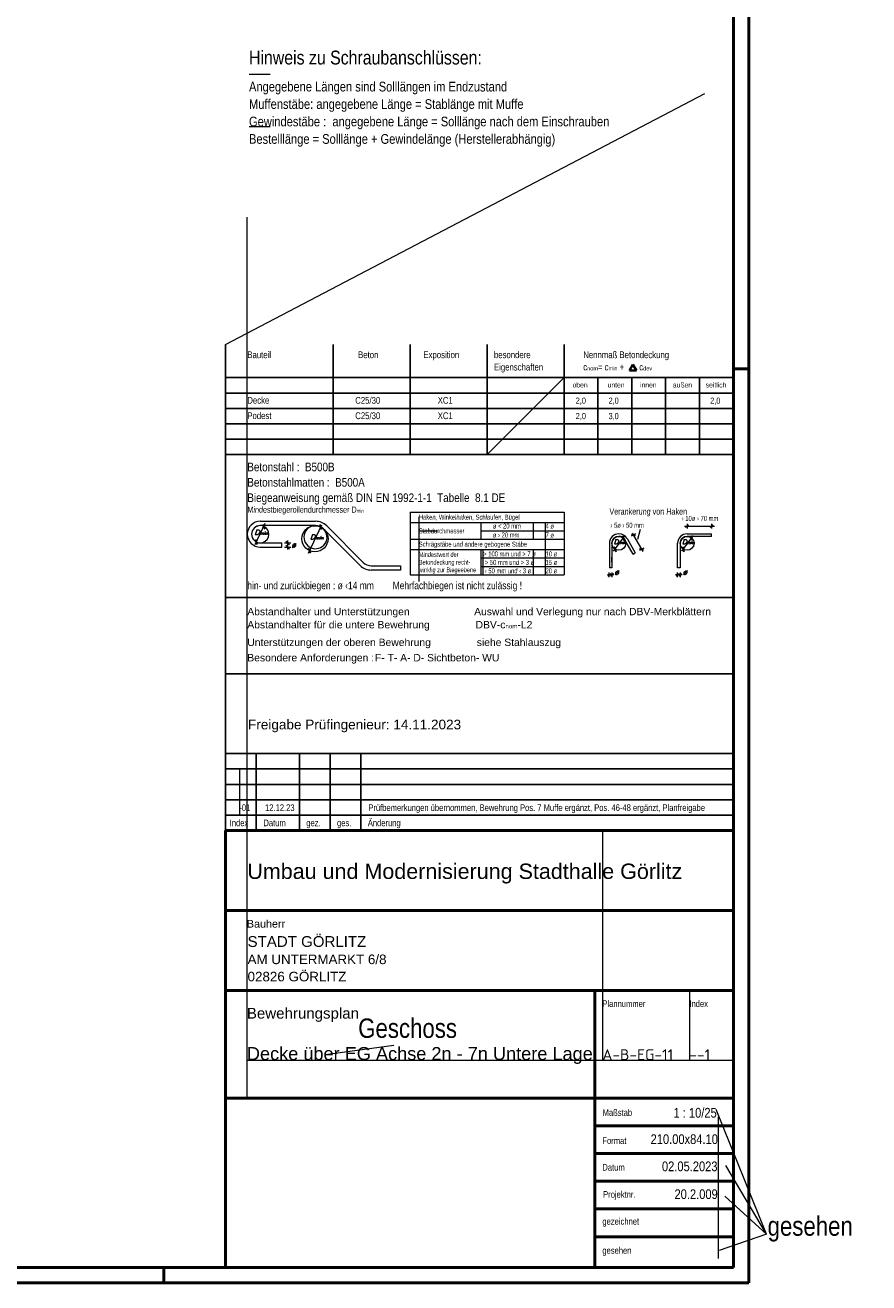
# Model space of a CAD drawing. Header units: millimetres. Extents: x -4 to 113, y -17 to 52.
# Tile 65 of 91: x 93 to 107, y 0 to 20. Entities that reach past the tile are written whole.
import ezdxf
from ezdxf.enums import TextEntityAlignment as Align

# ---------------------------------------------------------------- set-up
doc = ezdxf.new("R2010")
doc.units = ezdxf.units.MM
doc.layers.add('Stabstahl', color=7, linetype='Continuous', lineweight=20)
doc.styles.add('Arial', font='arial.ttf')
doc.styles.add('Arial Narrow', font='ARIALN.TTF')
doc.styles.add('isocp', font='isocp', dxfattribs={"width": 1.1})
doc.styles.add('Italic', font='Italic', dxfattribs={"width": 1.15})
doc.styles.add('msoutlook', font='msoutlook', dxfattribs={"width": 0.7, "oblique": 1.570796})

msp = doc.modelspace()

# ---------------------------------------------------------------- linework, layer by layer
at = {"color": 4, "linetype": 'Continuous', "lineweight": 50}
for p, q in [((105, 0), (105, 42.05)), ((104.75, 0.25), (104.75, 41.8)), ((96.5, 0.25), (96.5, 7.35)), ((96.5, 7.35), (104.75, 7.35)), ((104.75, 7.35), (104.75, 1.749996)), ((96.5, 6.05), (104.75, 6.05)), ((104.75, 5), (104.75, 4.75)), ((104.75, 4.75), (96.5, 4.75)), ((102.5, 4.75), (102.5, 0.25)), ((96.5, 3), (104.75, 3)), ((104.75, 2.55), (102.5, 2.55)), ((104.75, 2.1), (102.5, 2.1)), ((104.75, 1.65), (102.5, 1.65)), ((104.75, 1.749996), (104.75, 0.25)), ((104.75, 1.2), (102.5, 1.2)), ((104.75, 0.75), (102.5, 0.75)), ((1, 0.25), (104.75, 0.25)), ((104.75, 0.25), (96.5, 0.25)), ((0, 0), (105, 0))]:
    msp.add_line(p, q, dxfattribs=at)
at = {"color": 3, "linetype": 'Continuous', "lineweight": 25}
for p, q in [((104.75, 15.247881), (104.75, 19.448297)), ((96.5, 13.459069), (96.5, 15.247881)), ((98.25, 15.247881), (98.25, 13.459069)), ((99.5, 15.247881), (99.5, 13.459069)), ((100.75, 15.247881), (100.75, 13.459069)), ((102, 15.247881), (102, 13.459069)), ((104.75, 15.247881), (104.75, 13.459069)), ((96.5, 14.709069), (104.75, 14.709069)), ((102.55, 14.709069), (102.55, 13.459069)), ((103.1, 14.709069), (103.1, 13.459069)), ((103.65, 14.709069), (103.65, 13.459069)), ((104.2, 14.709069), (104.2, 13.459069)), ((104.75, 14.709069), (104.75, 13.459069)), ((96.5, 14.459069), (104.75, 14.459069)), ((96.5, 14.209069), (104.75, 14.209069)), ((96.5, 13.959069), (104.75, 13.959069)), ((96.5, 13.709069), (104.75, 13.709069)), ((96.5, 13.459069), (96.5, 8.465)), ((96.5, 13.459069), (104.75, 13.459069)), ((104.75, 8.465), (104.75, 13.459069)), ((97.136711, 12.244123), (97.107689, 12.323859)), ((98.061485, 12.243255), (98.032464, 12.32299)), ((103.974947, 12.270987), (104.022947, 12.318987)), ((104.372875, 12.270987), (104.420875, 12.318987)), ((96.98551, 12.078696), (97.014531, 11.998961)), ((102.948388, 12.140386), (102.977409, 12.06065)), ((103.093343, 12.159929), (103.158811, 12.141987)), ((104.057175, 12.140386), (104.086196, 12.06065)), ((97.541457, 11.994202), (97.481457, 12.054202)), ((97.541457, 11.924202), (97.481457, 11.984202)), ((97.851294, 11.937939), (97.880315, 11.858203)), ((102.815395, 11.960502), (102.844417, 11.880767)), ((103.226454, 11.92632), (103.291922, 11.908379)), ((103.924182, 11.960502), (103.953204, 11.880767)), ((102.759555, 11.528189), (102.711555, 11.480189)), ((102.753555, 11.480189), (102.801555, 11.528189)), ((103.868342, 11.528189), (103.820342, 11.480189)), ((103.862342, 11.480189), (103.910342, 11.528189)), ((96.5, 11.138194), (104.75, 11.138194)), ((96.5, 9.898099), (104.75, 9.898099)), ((96.5, 7.35), (96.5, 8.6)), ((104.75, 8.6), (96.5, 8.6)), ((97, 7.35), (97, 8.6)), ((97.7, 7.35), (97.7, 8.6)), ((98.2, 7.35), (98.2, 8.6)), ((98.7, 7.35), (98.7, 8.6)), ((104.75, 7.35), (104.75, 8.6)), ((96.5, 8.35), (104.75, 8.35)), ((96.5, 8.1), (104.75, 8.1)), ((96.5, 7.85), (104.75, 7.85)), ((96.5, 7.6), (104.75, 7.6))]:
    msp.add_line(p, q, dxfattribs=at)
at = {"color": 9, "linetype": 'Continuous', "lineweight": 0}
for p, q in [((96.5, 15.247881), (104.285569, 19.326121)), ((96.854747, 7.35), (96.854747, 17.315944)), ((100.75, 13.459069), (102, 14.709069)), ((99.639623, 12.444265), (99.639623, 12.356689)), ((99.639623, 12.356689), (99.639623, 12.081689)), ((101.698223, 11.504189), (101.698223, 12.356689)), ((99.639623, 12.219189), (99.940064, 12.219189)), ((99.639623, 12.081689), (99.639623, 11.397265)), ((100.685426, 11.504189), (100.685426, 11.916689)), ((96.725366, 8.35), (96.725366, 7.6)), ((96.854747, 3), (96.854747, 7.35)), ((102.622953, 7.35), (102.622953, 3.619985)), ((104.0368, 4.75), (104.0368, 3.619985)), ((99.234672, 3.856308), (98.160109, 3.711655)), ((96.847521, 3.619985), (104.75, 3.619985)), ((105.290547, 0.791789), (104.472896, 2.814547)), ((104.501833, 2.695755), (104.501833, 0.393371)), ((105.290547, 0.791789), (104.62725, 1.905571)), ((105.290547, 0.791789), (104.6101, 1.408207)), ((105.290547, 0.791789), (104.518419, 0.525538))]:
    msp.add_line(p, q, dxfattribs=at)
at = {"color": 2, "linetype": 'Continuous', "lineweight": 35}
for p, q in [((103.0615, 14.825248), (103.11982, 14.920073)), ((103.11982, 14.920073), (103.17814, 14.825248)), ((103.17814, 14.825248), (103.0615, 14.825248))]:
    msp.add_line(p, q, dxfattribs=at)
at = {"color": 4, "linetype": 'Continuous', "lineweight": 50, "ltscale": 0.2}
for p, q in [((105, 14.85), (104.75, 14.85)), ((95.5, 0), (95.5, 0.25))]:
    msp.add_line(p, q, dxfattribs=at)
at = {"color": 5, "linetype": 'Continuous', "lineweight": 18}
for p, q in [((99.5, 12.521689), (99.5, 11.504189)), ((99.5, 12.521689), (102, 12.521689)), ((102, 12.521689), (102, 11.504189)), ((96.980997, 11.999856), (97.142334, 12.345845)), ((97.065372, 12.374202), (97.962247, 12.374202)), ((97.962247, 12.304202), (97.065372, 12.304202)), ((97.847996, 11.856412), (98.063982, 12.319595)), ((98.736247, 11.706862), (98.144327, 12.298782)), ((99.5, 12.356689), (102, 12.356689)), ((100.64735, 12.356689), (100.64735, 12.081689)), ((101.5, 12.356689), (101.5, 12.081689)), ((103.954157, 12.294987), (104.444333, 12.294987)), ((103.998947, 12.334987), (103.998947, 12.254987)), ((104.396875, 12.334987), (104.396875, 12.254987)), ((97.511457, 11.914202), (97.511457, 12.064202)), ((98.686749, 11.657365), (98.09483, 12.249284)), ((99.5, 12.081689), (102, 12.081689)), ((100.64735, 12.219189), (102, 12.219189)), ((102.805391, 11.890211), (102.991962, 12.142565)), ((103.121017, 11.838619), (102.987906, 12.072227)), ((103.024397, 12.09302), (103.157509, 11.859412)), ((103.160831, 12.170761), (103.091323, 12.131155)), ((103.107498, 12.183564), (103.279908, 11.880987)), ((103.198275, 12.085377), (103.243941, 12.246551)), ((103.914178, 11.890211), (104.100749, 12.142565)), ((103.998947, 12.171031), (104.396875, 12.171031)), ((104.396875, 12.129031), (103.998947, 12.129031)), ((104.396875, 12.129031), (104.396875, 12.171031)), ((97.065372, 12.024202), (97.415372, 12.024202)), ((97.065372, 11.954202), (97.415372, 11.954202)), ((97.415372, 11.954202), (97.415372, 12.024202)), ((97.461457, 12.024202), (97.561457, 12.024202)), ((97.461457, 11.954202), (97.561457, 11.954202)), ((99.5, 11.916689), (102, 11.916689)), ((100.64735, 11.916689), (100.64735, 11.504189)), ((101.5, 11.916689), (101.5, 11.504189)), ((102.73566, 12.016531), (102.73566, 11.618603)), ((102.77766, 12.016531), (102.77766, 11.618603)), ((103.121017, 11.838619), (103.157509, 11.859412)), ((103.293942, 11.937153), (103.224434, 11.897547)), ((103.844447, 11.618603), (103.844447, 12.016531)), ((103.886447, 12.016531), (103.886447, 11.618603)), ((98.868829, 11.651945), (99.340505, 11.651945)), ((99.340505, 11.651945), (99.340505, 11.581945)), ((100.64735, 11.779189), (102, 11.779189)), ((102.77766, 11.712582), (102.77766, 11.792582)), ((99.340505, 11.581945), (98.868829, 11.581945)), ((99.5, 11.504189), (102, 11.504189)), ((100.64735, 11.641689), (102, 11.641689)), ((102.809555, 11.504189), (102.703555, 11.504189)), ((102.735555, 11.464189), (102.735555, 11.544189)), ((102.77766, 11.618603), (102.73566, 11.618603)), ((102.777555, 11.544189), (102.777555, 11.464189)), ((103.918342, 11.504189), (103.812342, 11.504189)), ((103.844342, 11.464189), (103.844342, 11.544189)), ((103.886447, 11.618603), (103.844447, 11.618603)), ((103.886342, 11.544189), (103.886342, 11.464189))]:
    msp.add_line(p, q, dxfattribs=at)
for centre, radius in [((97.952998, 12.090662), 0.2125), ((102.89016, 12.016531), 0.112069), ((103.998947, 12.016531), 0.112068)]:
    msp.add_circle(centre, radius, dxfattribs=at)
for centre, radius, start, end in [((97.065372, 12.164827), 0.210625, 90, 270), ((97.065372, 12.164827), 0.140625, 90, 180), ((97.065372, 12.164827), 0.140625, 270, 119.6747369), ((97.962247, 12.116702), 0.2575, 45, 90), ((97.962247, 12.116702), 0.1875, 44.9997839, 90), ((97.065372, 12.164827), 0.140625, 180, 270), ((102.89016, 12.016531), 0.1545, 90, 180), ((102.89016, 12.016531), 0.1125, 90, 180), ((102.89016, 12.016531), 0.1545, 29.6747344, 90), ((102.89016, 12.016531), 0.1125, 29.674636, 90), ((103.998947, 12.016531), 0.1545, 90, 180), ((103.998947, 12.016531), 0.1125, 90, 180), ((98.868829, 11.839445), 0.2575, 225, 270), ((98.868829, 11.839445), 0.1875, 225.0002161, 270)]:
    msp.add_arc(centre, radius, start, end, dxfattribs=at)
at = {"color": 9, "linetype": 'Continuous', "lineweight": 0}
msp.add_arc((97.962247, 12.116702), 0.1875, 90, 44.9997839, dxfattribs=at)
at = {"layer": 'Stabstahl', "color": 9, "linetype": 'Continuous', "lineweight": 0}
for p, q in [((96.882462, 19.642316), (97.226999, 19.642316)), ((96.882462, 18.791816), (97.226999, 18.791816))]:
    msp.add_line(p, q, dxfattribs=at)

# ---------------------------------------------------------------- texts
at = {"color": 2, "lineweight": 35}
for s, height, style, p in [('Bauteil', 0.11, 'Arial Narrow', (96.854747, 15.025248)), ('Beton', 0.11, 'Arial Narrow', (98.654136, 15.025248)), ('Exposition', 0.11, 'Arial Narrow', (99.715807, 15.025248)), ('besondere', 0.11, 'Arial Narrow', (100.861283, 15.025248)), ('Nennmaß Betondeckung', 0.11, 'Arial Narrow', (102.311905, 15.025248)), ('Eigenschaften', 0.11, 'Arial Narrow', (100.861283, 14.825248)), ('Decke', 0.11, 'Arial Narrow', (96.854747, 14.285459)), ('C25/30', 0.11, 'Arial Narrow', (98.608002, 14.284594)), ('XC1', 0.11, 'Arial Narrow', (99.948032, 14.284594)), ('2,0', 0.1, 'Arial Narrow', (102.189655, 14.284592)), ('2,0', 0.1, 'Arial Narrow', (102.72313, 14.284592)), ('2,0', 0.1, 'Arial Narrow', (104.37313, 14.284592)), ('Podest', 0.11, 'Arial Narrow', (96.854747, 14.035459)), ('C25/30', 0.11, 'Arial Narrow', (98.608002, 14.034594)), ('XC1', 0.11, 'Arial Narrow', (99.948032, 14.034594)), ('2,0', 0.1, 'Arial Narrow', (102.189655, 14.034592)), ('3,0', 0.1, 'Arial Narrow', (102.72313, 14.034592)), ('Betonstahl :  B500B', 0.14, 'Arial Narrow', (96.854747, 13.187552)), ('Betonstahlmatten :  B500A', 0.14, 'Arial Narrow', (96.854747, 12.937552)), ('Biegeanweisung gemäß DIN EN 1992-1-1  Tabelle  8.1 DE', 0.14, 'Arial Narrow', (96.854747, 12.687552)), ('hin- und zurückbiegen : ø ‹14 mm        Mehrfachbiegen ist nicht zulässig !', 0.12, 'Arial Narrow', (96.854747, 11.271462)), ('Abstandhalter und Unterstützungen', 0.12, 'Arial', (96.854747, 10.848101)), ('Auswahl und Verlegung nur nach DBV-Merkblättern', 0.12, 'Arial', (100.539976, 10.848099)), ('Unterstützungen der oberen Bewehrung                siehe Stahlauszug', 0.12, 'Arial', (96.854747, 10.348099)), ('Besondere Anforderungen :', 0.12, 'Arial', (96.854747, 10.098099)), ('Umbau und Modernisierung Stadthalle Görlitz', 0.25, 'Arial', (96.854747, 6.562896)), ('STADT GÖRLITZ', 0.175, 'Arial', (96.859103, 5.458769)), ('AM UNTERMARKT 6/8', 0.1555, 'Arial', (96.859103, 5.178869)), ('02826 GÖRLITZ', 0.1555, 'Arial', (96.859103, 4.898969)), ('Bewehrungsplan', 0.175, 'Arial', (96.847521, 4.293234))]:
    msp.add_text(s, height=height, dxfattribs=dict(at, style=style)).set_placement(p)
at = {"color": 3, "lineweight": 25}
for s, height, style, p in [('oben', 0.08, 'Arial Narrow', (102.138932, 14.549243)), ('unten', 0.08, 'Arial Narrow', (102.708225, 14.549243)), ('innen', 0.08, 'Arial Narrow', (103.235123, 14.549243)), ('außen', 0.08, 'Arial Narrow', (103.768078, 14.549243)), ('seitlich', 0.08, 'Arial Narrow', (104.301033, 14.549243)), ('Freigabe Prüfingenieur: 14.11.2023', 0.1575, 'Arial', (96.866624, 8.993623)), ('-01       12.12.23                                   Prüfbemerkungen übernommen, Bewehrung Pos. 7 Muffe ergänzt, Pos. 46-48 ergänzt, Planfreigabe', 0.1075, 'Arial Narrow', (96.725366, 7.667317)), ('Index', 0.1075, 'Arial Narrow', (96.568945, 7.419913)), ('Datum', 0.1075, 'Arial Narrow', (97.116406, 7.419913)), ('gez.', 0.1075, 'Arial Narrow', (97.812225, 7.419913)), ('ges.', 0.1075, 'Arial Narrow', (98.312225, 7.419913)), ('Änderung', 0.1075, 'Arial Narrow', (98.812225, 7.419913)), ('Bauherr', 0.125, 'Arial', (96.847521, 5.772352)), ('Plannummer', 0.1075, 'Arial Narrow', (102.622954, 4.481968)), ('Index', 0.1075, 'Arial Narrow', (104.0368, 4.481968)), ('Maßstab', 0.1075, 'Arial Narrow', (102.626189, 2.713135)), ('Format', 0.1075, 'Arial Narrow', (102.622954, 2.255711)), ('Datum', 0.1075, 'Arial Narrow', (102.622954, 1.823087)), ('Projektnr.', 0.1075, 'Arial Narrow', (102.635187, 1.382927)), ('gezeichnet', 0.1075, 'Arial Narrow', (102.622954, 0.945074)), ('gesehen', 0.1075, 'Arial Narrow', (102.622954, 0.472371))]:
    msp.add_text(s, height=height, dxfattribs=dict(at, style=style)).set_placement(p)
at = {"color": 3, "lineweight": 25, "style": 'msoutlook', "oblique": 1.5707963, "width": 0.7}
for s, height, p in [('Haken, Winkelhaken, Schlaufen, Bügel', 0.081, (99.639623, 12.401688)), ('Verankerung von Haken', 0.1, (102.73566, 12.484105)), ('Stabdurchmesser', 0.081, (99.639623, 12.177517)), ('ø < 20 mm', 0.081, (100.842442, 12.257338)), ('4 ø', 0.081, (101.698223, 12.257338)), ('ø › 20 mm', 0.081, (100.842442, 12.111562)), ('7 ø', 0.081, (101.698224, 12.111562)), ('Schrägstäbe und andere gebogene Stäbe', 0.081, (99.639623, 11.961919)), ('Mindestwert der', 0.0775, (99.639623, 11.794651)), ('> 100 mm und > 7 ø', 0.081, (100.685426, 11.803905)), ('10 ø', 0.081, (101.698224, 11.803905)), ('Betondeckung recht-', 0.0775, (99.639623, 11.670651)), (' > 50 mm und > 3 ø', 0.081, (100.685426, 11.666405)), ('15 ø', 0.081, (101.698223, 11.666405)), ('winklig zur Biegeebene', 0.0775, (99.639623, 11.546651)), (' ‹ 50 mm und ‹ 3 ø', 0.081, (100.685426, 11.528905)), ('20 ø', 0.081, (101.698223, 11.528905))]:
    msp.add_text(s, height=height, dxfattribs=at).set_placement(p)
for s, p in [('› 5ø › 50 mm', (102.753208, 12.310871)), ('› 10ø › 70 mm', (103.910124, 12.421255))]:
    msp.add_text(s, height=0.081, dxfattribs=at).set_placement(p, align=Align.MIDDLE_LEFT)
at = {"color": 3, "lineweight": 25, "style": 'Italic', "width": 1.15}
for p in [(97.570918, 11.993556), (102.816807, 11.551131), (103.925594, 11.551131)]:
    msp.add_text('ø', height=0.081, dxfattribs=at).set_placement(p, align=Align.MIDDLE_LEFT)
at = {"color": 9, "lineweight": 0}
for s, height, style, p in [('F- T- A- D- Sichtbeton- WU', 0.12, 'Arial', (98.928232, 10.098095)), ('Geschoss', 0.315, 'Arial Narrow', (98.656061, 3.980296)), ('gesehen', 0.315, 'Arial Narrow', (105.306522, 0.765164))]:
    msp.add_text(s, height=height, dxfattribs=dict(at, style=style)).set_placement(p)
at = {"color": 4, "lineweight": 50, "style": 'Arial'}
msp.add_text('Decke über EG Achse 2n - 7n Untere Lage', height=0.211, dxfattribs=at).set_placement((96.847521, 3.619985))
at = {"color": 3, "lineweight": 25, "style": 'isocp', "width": 1.15}
for s, p in [('A-B-EG-11', (102.622953, 3.619985)), ('--1', (104.0368, 3.619985))]:
    msp.add_text(s, height=0.175, dxfattribs=at).set_placement(p)
at = {"color": 2, "lineweight": 35, "style": 'Arial Narrow'}
for s, p in [('1 : 10/25', (104.480052, 2.684935)), ('210.00x84.10', (104.499648, 2.256007)), ('02.05.2023', (104.493227, 1.81409)), ('20.2.009', (104.496647, 1.362305))]:
    msp.add_text(s, height=0.1575, dxfattribs=at).set_placement(p, align=Align.RIGHT)
at = {"color": 2, "lineweight": 35, "attachment_point": 7, "line_spacing_factor": 0.9}
for s, insert, char_height, style in [('c{\\A1;\\H.6x;\\S^ nom;}= c{\\A1;\\H.6x;\\S^ min;} +       c{\\A1;\\H.6x;\\S^ dev;}', (102.311905, 14.825248), 0.11, 'Arial Narrow'), ('Abstandhalter für die untere Bewehrung                DBV-c{\\A1;\\H.6x;\\S^ nom;}-L2', (96.854747, 10.598099), 0.12, 'Arial')]:
    msp.add_mtext(s, dxfattribs=dict(at, insert=insert, char_height=char_height, style=style))
at = {"color": 3, "lineweight": 25, "line_spacing_factor": 0.9}
for s, insert, char_height, attachment_point, style in [('Mindestbiegerollendurchmesser D{\\A1;\\H.6x;\\S^ min;}', (96.854747, 12.484105), 0.1, 7, 'msoutlook'), ('D{\\A1;\\H.6x;\\S^ min;}', (97.079098, 12.236759), 0.081, 2, 'Italic'), ('D{\\A1;\\H.6x;\\S^ min;}', (97.980235, 12.161066), 0.081, 2, 'Italic'), ('D{\\A1;\\H.6x;\\S^ min;}', (102.907648, 12.07899), 0.075, 2, 'Italic'), ('D{\\A1;\\H.6x;\\S^ min;}', (104.016186, 12.07899), 0.075, 2, 'Italic')]:
    msp.add_mtext(s, dxfattribs=dict(at, insert=insert, char_height=char_height, attachment_point=attachment_point, style=style))
at = {"layer": 'Stabstahl', "color": 4, "lineweight": 50, "style": 'Arial Narrow'}
msp.add_text('Hinweis zu Schraubanschlüssen:', height=0.225, dxfattribs=at).set_placement((96.882462, 19.797022))
at = {"layer": 'Stabstahl', "color": 2, "lineweight": 35, "style": 'Arial Narrow'}
for s, p in [('Angegebene Längen sind Solllängen im Endzustand', (96.882462, 19.358816)), ('Muffenstäbe: angegebene Länge = Stablänge mit Muffe', (96.882462, 19.075316)), ('Gewindestäbe :  angegebene Länge = Solllänge nach dem Einschrauben', (96.882462, 18.791816)), ('Bestelllänge = Solllänge + Gewindelänge (Herstellerabhängig)', (96.882462, 18.508316))]:
    msp.add_text(s, height=0.1575, dxfattribs=at).set_placement(p)

doc.saveas('drawing.dxf')
